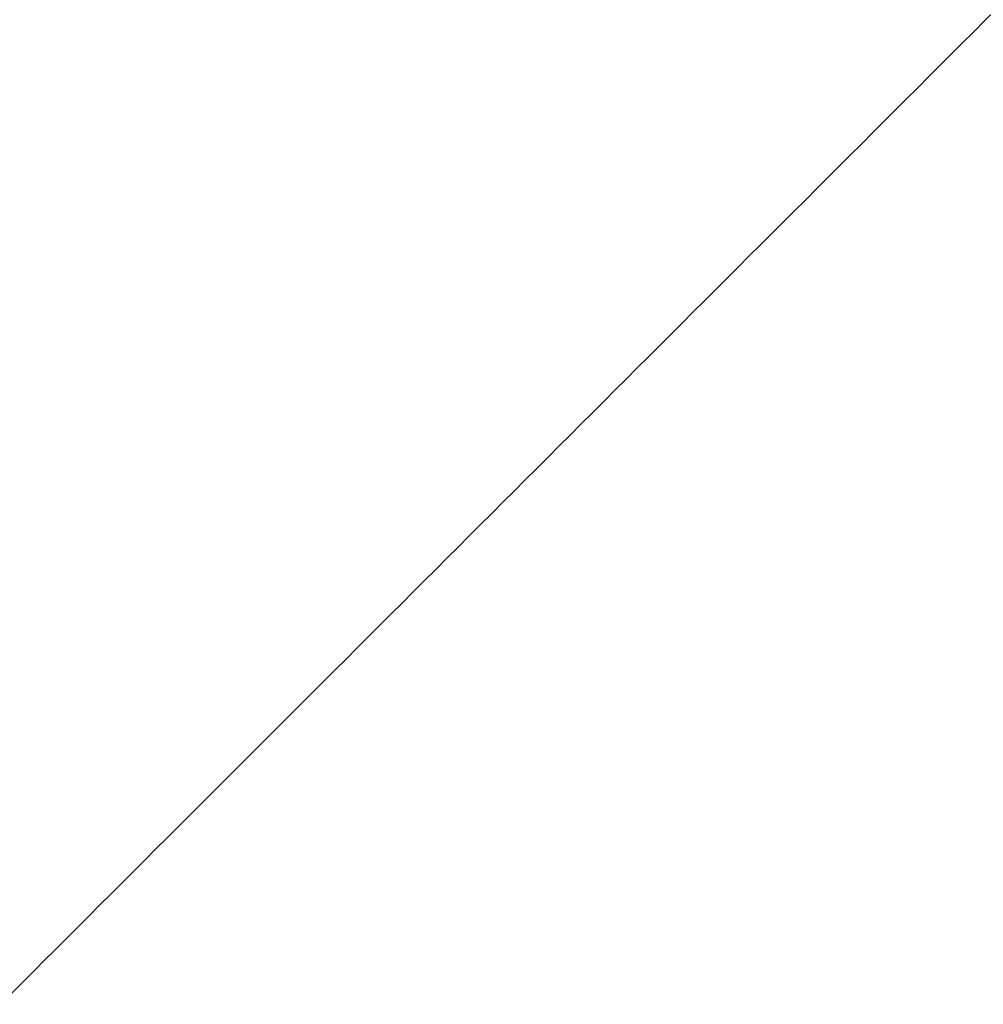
# Model space of a CAD drawing. Header units: millimetres. Extents: x -657 to 864, y -831 to 851.
# Tile 203 of 256: x -277.5657 to -277.5173, y -123.6304 to -123.5808. Entities that reach past the tile are written whole.
import ezdxf

# ---------------------------------------------------------------- set-up
doc = ezdxf.new("R2010")
doc.units = ezdxf.units.MM
doc.layers.add('Default', color=7, linetype='Continuous', true_color=0x000000)

msp = doc.modelspace()

# ---------------------------------------------------------------- linework, layer by layer
at = {"layer": 'Default'}
for points in [[(-277.565699, -123.338764, -337.604544), (-277.420386, -123.484077, -337.604544), (-277.275073, -123.62939, -337.604544)], [(-277.276274, -123.339965, -337.82873), (-277.420386, -123.484077, -337.604544), (-277.564498, -123.628189, -337.380359)], [(-277.541681, -124.107362, -337.380359), (-277.792676, -123.856367, -337.380359), (-278.043671, -123.605372, -337.380359)], [(-278.020853, -124.084544, -337.380359), (-277.792676, -123.856367, -337.380359), (-277.564498, -123.628189, -337.380359)]]:
    msp.add_open_spline(points, degree=2, dxfattribs=at)
msp.add_open_spline([(-278.109722, -123.53932, -335.671118), (-278.084081, -123.513708, -335.676731), (-278.012243, -123.460243, -335.690431), (-277.871721, -123.418759, -335.712227), (-277.703549, -123.436697, -335.736514), (-277.560378, -123.510052, -335.758932), (-277.487589, -123.582942, -335.773255), (-277.4608, -123.618112, -335.779474)], degree=3, knots=[0, 0, 0, 0, 0.163907, 0.400665, 0.637424, 0.874182, 1.056297, 1.056297, 1.056297, 1.056297], dxfattribs=at)
for points, weights, knots in [([(-277.518861, -124.210465, -335.085872), (-277.805323, -124.420167, -335.085872), (-278.0809, -124.144591, -335.085872), (-278.356452, -123.869039, -335.085872), (-278.146795, -123.58258, -335.085872)], [0.949080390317, 0.735275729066, 1, 0.735292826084, 0.949052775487], [1.721867, 1.721867, 1.721867, 3.141593, 3.141593, 4.561226, 4.561226, 4.561226]), ([(-277.518586, -124.210264, -336.670118), (-277.805091, -124.420399, -336.670118), (-278.0809, -124.144591, -336.670118), (-278.356514, -123.868977, -336.670118), (-278.146741, -123.582507, -336.670118)], [0.949345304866, 0.73511183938, 1, 0.735249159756, 0.949123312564], [1.720988, 1.720988, 1.720988, 3.141593, 3.141593, 4.56146, 4.56146, 4.56146]), ([(-277.518868, -124.21047, -336.274056), (-277.80533, -124.420161, -336.274056), (-278.0809, -124.144591, -336.274056), (-278.356574, -123.868917, -336.274056), (-278.146689, -123.582436, -336.274056)], [0.949073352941, 0.735280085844, 1, 0.73520681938, 0.949191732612], [1.721891, 1.721891, 1.721891, 3.141593, 3.141593, 4.561688, 4.561688, 4.561688]), ([(-277.518935, -124.210519, -335.481933), (-277.805386, -124.420105, -335.481933), (-278.0809, -124.144591, -335.481933), (-278.356408, -123.869083, -335.481933), (-278.146834, -123.582633, -335.481933)], [0.949008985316, 0.73531994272, 1, 0.735324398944, 0.94900179], [1.722104, 1.722104, 1.722104, 3.141593, 3.141593, 4.561057, 4.561057, 4.561057]), ([(-277.518837, -124.210447, -334.68981), (-277.805303, -124.420188, -334.68981), (-278.0809, -124.144591, -334.68981), (-278.356421, -123.869069, -334.68981), (-278.146822, -123.582617, -334.68981)], [0.949103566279, 0.735261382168, 1, 0.735314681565, 0.949017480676], [1.72179, 1.72179, 1.72179, 3.141593, 3.141593, 4.561109, 4.561109, 4.561109]), ([(-277.518791, -124.210414, -335.877995), (-277.805265, -124.420226, -335.877995), (-278.0809, -124.144591, -335.877995), (-278.356418, -123.869073, -335.877995), (-278.146825, -123.582621, -335.877995)], [0.949147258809, 0.735234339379, 1, 0.735317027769, 0.949013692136], [1.721645, 1.721645, 1.721645, 3.141593, 3.141593, 4.561096, 4.561096, 4.561096])]:
    msp.add_rational_spline(points, weights, degree=2, knots=knots, dxfattribs=at)

doc.saveas('drawing.dxf')
